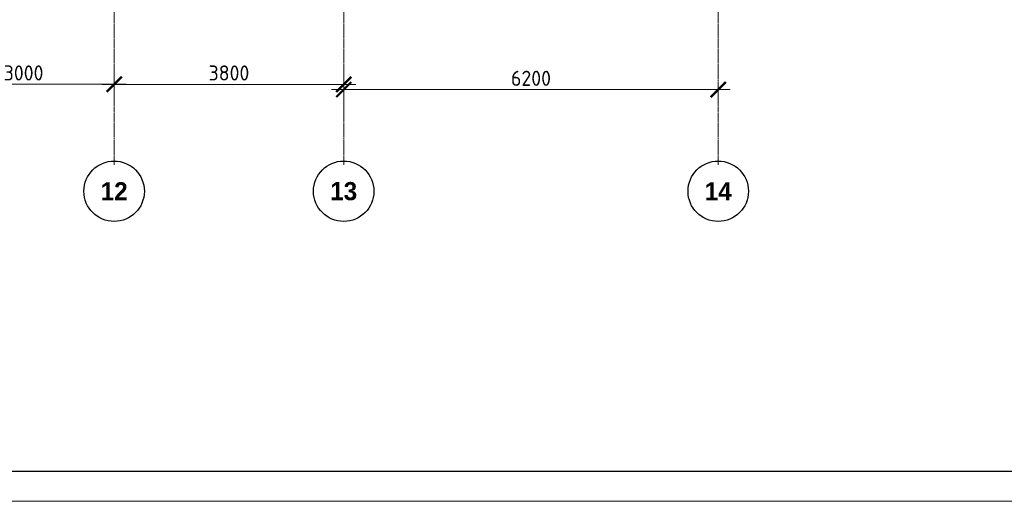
# Model space of a CAD drawing. Header units: millimetres. Extents: x -56135 to 1694203, y -446411 to -23139.
# Tile 225 of 256: x 995994 to 1012294, y -140264 to -132294. Entities that reach past the tile are written whole.
import ezdxf

# ---------------------------------------------------------------- set-up
doc = ezdxf.new("R2010")
doc.units = ezdxf.units.MM
doc.linetypes.add('______5', pattern=[1100, 800, -100, 100, -100])
doc.linetypes.add('осевая', pattern=[50.8, 31.75, -6.35, 6.35, -6.35])
for name, color, linetype, lineweight in [('Оси', 40, '______5', 18), ('РАЗМЕРЫ', 1, 'Continuous', 9), ('ТОНКИЕ', 7, 'Continuous', 9)]:
    doc.layers.add(name, color=color, linetype=linetype, lineweight=lineweight)
doc.layers.add('ТОЛСТЫЕ_ОСНОВНЫЕ', color=6, linetype='Continuous')
doc.styles.add('Century Gothic', font='GOTHIC.TTF')
doc.styles.add('GOST-2.304_Type-B', font='GOST_Common.ttf')
doc.dimstyles.new('СПДС', dxfattribs={"dimscale": 100, "dimtxt": 2.5, "dimasz": 2.5, "dimexe": 1.25, "dimexo": 0, "dimtad": 1, "dimdec": 0, "dimtxsty": 'GOST-2.304_Type-B', "dimblk": 'ARCHTICK', "dimcen": 2.5, "dimdle": 2, "dimadec": 0, "dimazin": 2, "dimtfac": 0.75, "dimtdec": 0, "dimtmove": 1, "dimatfit": 3, "dimfxl": 1, "dimtolj": 1, "dimarcsym": 1})

# ---------------------------------------------------------------- blocks, each defined once
blk = doc.blocks.new('NSY101')
at = {"color": 0, "linetype": 'ByBlock', "lineweight": -2}
blk.add_circle((0, 0), 50, dxfattribs=at)
blk = doc.blocks.new('_ArchTick')
at = {"color": 0, "linetype": 'ByBlock', "const_width": 0.15}
blk.add_lwpolyline([(-0.5, -0.5), (0.5, 0.5)], dxfattribs=at)
blk = doc.blocks.new('*D1013')
at = {"layer": 'DEFPOINTS', "color": 0, "transparency": 16777216}
for p in [(511255, -133558), (508255, -133793), (511255, -133811)]:
    blk.add_point(p, dxfattribs=at)
at = {"layer": 'РАЗМЕРЫ', "color": 0, "lineweight": -2, "transparency": 16777216}
for p, q in [((508255, -133793), (508255, -133433)), ((511255, -133811), (511255, -133433)), ((508055, -133558), (511455, -133558))]:
    blk.add_line(p, q, dxfattribs=at)
at = {"layer": 'РАЗМЕРЫ', "color": 0, "lineweight": -2, "transparency": 16777216, "xscale": 250, "yscale": 250, "zscale": 250, "rotation": 180}
blk.add_blockref('_ArchTick', (508255, -133558), dxfattribs=at)
at = {"layer": 'РАЗМЕРЫ', "color": 0, "lineweight": -2, "transparency": 16777216, "xscale": 250, "yscale": 250, "zscale": 250}
blk.add_blockref('_ArchTick', (511255, -133558), dxfattribs=at)
at = {"layer": 'РАЗМЕРЫ', "color": 0, "transparency": 16777216, "insert": (509755, -133371), "char_height": 250, "attachment_point": 5, "style": 'GOST-2.304_Type-B'}
blk.add_mtext('\\A1;3000', dxfattribs=at)
blk = doc.blocks.new('*D1014')
at = {"layer": 'DEFPOINTS', "color": 0, "transparency": 16777216}
for p in [(515055, -133560), (511255, -133811), (515055, -134097)]:
    blk.add_point(p, dxfattribs=at)
at = {"layer": 'РАЗМЕРЫ', "color": 0, "lineweight": -2, "transparency": 16777216}
for p, q in [((511255, -133811), (511255, -133435)), ((515055, -134097), (515055, -133435)), ((511055, -133560), (515255, -133560))]:
    blk.add_line(p, q, dxfattribs=at)
at = {"layer": 'РАЗМЕРЫ', "color": 0, "lineweight": -2, "transparency": 16777216, "xscale": 250, "yscale": 250, "zscale": 250, "rotation": 180}
blk.add_blockref('_ArchTick', (511255, -133560), dxfattribs=at)
at = {"layer": 'РАЗМЕРЫ', "color": 0, "lineweight": -2, "transparency": 16777216, "xscale": 250, "yscale": 250, "zscale": 250}
blk.add_blockref('_ArchTick', (515055, -133560), dxfattribs=at)
at = {"layer": 'РАЗМЕРЫ', "color": 0, "transparency": 16777216, "insert": (513155, -133372), "char_height": 250, "attachment_point": 5, "style": 'GOST-2.304_Type-B'}
blk.add_mtext('\\A1;3800', dxfattribs=at)
blk = doc.blocks.new('*D2136')
at = {"layer": 'DEFPOINTS', "color": 0, "transparency": 16777216}
for p in [(521255, -133647), (521255, -133875), (515055, -134097)]:
    blk.add_point(p, dxfattribs=at)
at = {"layer": 'РАЗМЕРЫ', "color": 0, "lineweight": -2, "transparency": 16777216}
for p, q in [((514855, -133647), (521455, -133647)), ((515055, -134097), (515055, -133522)), ((521255, -133875), (521255, -133522))]:
    blk.add_line(p, q, dxfattribs=at)
at = {"layer": 'РАЗМЕРЫ', "color": 0, "lineweight": -2, "transparency": 16777216, "xscale": 250, "yscale": 250, "zscale": 250, "rotation": 180}
blk.add_blockref('_ArchTick', (515055, -133647), dxfattribs=at)
at = {"layer": 'РАЗМЕРЫ', "color": 0, "lineweight": -2, "transparency": 16777216, "xscale": 250, "yscale": 250, "zscale": 250}
blk.add_blockref('_ArchTick', (521255, -133647), dxfattribs=at)
at = {"layer": 'РАЗМЕРЫ', "color": 0, "transparency": 16777216, "insert": (518155, -133460), "char_height": 250, "attachment_point": 5, "style": 'GOST-2.304_Type-B'}
blk.add_mtext('\\A1;6200', dxfattribs=at)
blk = doc.blocks.new('*U43')
at = {"layer": 'ТОЛСТЫЕ_ОСНОВНЫЕ', "color": 6}
blk.add_lwpolyline([(20, 5), (886, 5), (886, 415), (20, 415)], close=True, dxfattribs=at)
at = {"layer": 'ТОНКИЕ'}
blk.add_lwpolyline([(0, 0), (891, 0), (891, 420), (0, 420)], close=True, dxfattribs=at)
blk = doc.blocks.new('оси 2.2-2.3')
at = {"layer": 'Оси', "color": 16, "linetype": 'осевая', "lineweight": 0, "transparency": 33554687}
for p, q in [((511254.9, -104267.9), (511254.9, -134893.5)), ((515054.9, -104267.9), (515054.9, -134893.5)), ((521254.5, -104267.9), (521254.9, -134893.5))]:
    blk.add_line(p, q, dxfattribs=at)
at = {"layer": 'Оси', "color": 16, "linetype": 'Continuous', "lineweight": 25, "transparency": 33554687, "xscale": 9.999999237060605, "yscale": 9.999999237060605, "zscale": 9.999999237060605}
for p in [(511254.4, -135329.4), (515054.4, -135329.4), (521254.4, -135329.4)]:
    blk.add_blockref('NSY101', p, dxfattribs=at)
at = {"layer": 'Оси', "color": 16, "linetype": 'Continuous', "lineweight": 25, "transparency": 33554687, "char_height": 300, "width": 620, "attachment_point": 5, "style": 'Century Gothic'}
for s, insert in [('\\A1;{\\fCentury Gothic|i0|b1;\\H300.000000;\\W1.000000;\\C16;12}\\P', (511254.4, -135329.4)), ('\\A1;{\\fCentury Gothic|i0|b1;\\H300.000000;\\W1.000000;\\C16;13}\\P', (515054.4, -135329.4)), ('\\A1;{\\fCentury Gothic|i0|b1;\\H300.000000;\\W1.000000;\\C16;14}\\P', (521254.4, -135329.4))]:
    blk.add_mtext(s, dxfattribs=dict(at, insert=insert))
at = {"layer": 'РАЗМЕРЫ', "color": 1}
for base, p1, p2, picture, middle in [((511254.9, -133558.4), (508254.9, -133793.3), (511254.9, -133811.5), '*D1013', (509754.9, -133370.9)), ((515054.9, -133559.9), (511254.9, -133811.5), (515054.9, -134096.6), '*D1014', (513154.9, -133372.4)), ((521254.9, -133647.3), (515054.9, -134096.6), (521254.9, -133875.5), '*D2136', (518154.9, -133459.8))]:
    dim = blk.add_linear_dim(base=base, p1=p1, p2=p2, dimstyle='СПДС', dxfattribs=at)
    dim.commit()
    dim.dimension.update_dxf_attribs({"geometry": picture, "text_midpoint": middle})

msp = doc.modelspace()

# ---------------------------------------------------------------- block references
at = {"xscale": 100, "yscale": 100, "zscale": 100}
msp.add_blockref('*U43', (949583.4, -140263.7), dxfattribs=at)
at = {"layer": 'РАЗМЕРЫ', "color": 1}
msp.add_blockref('оси 2.2-2.3', (486303.3, 196.2), dxfattribs=at)

doc.saveas('drawing.dxf')
